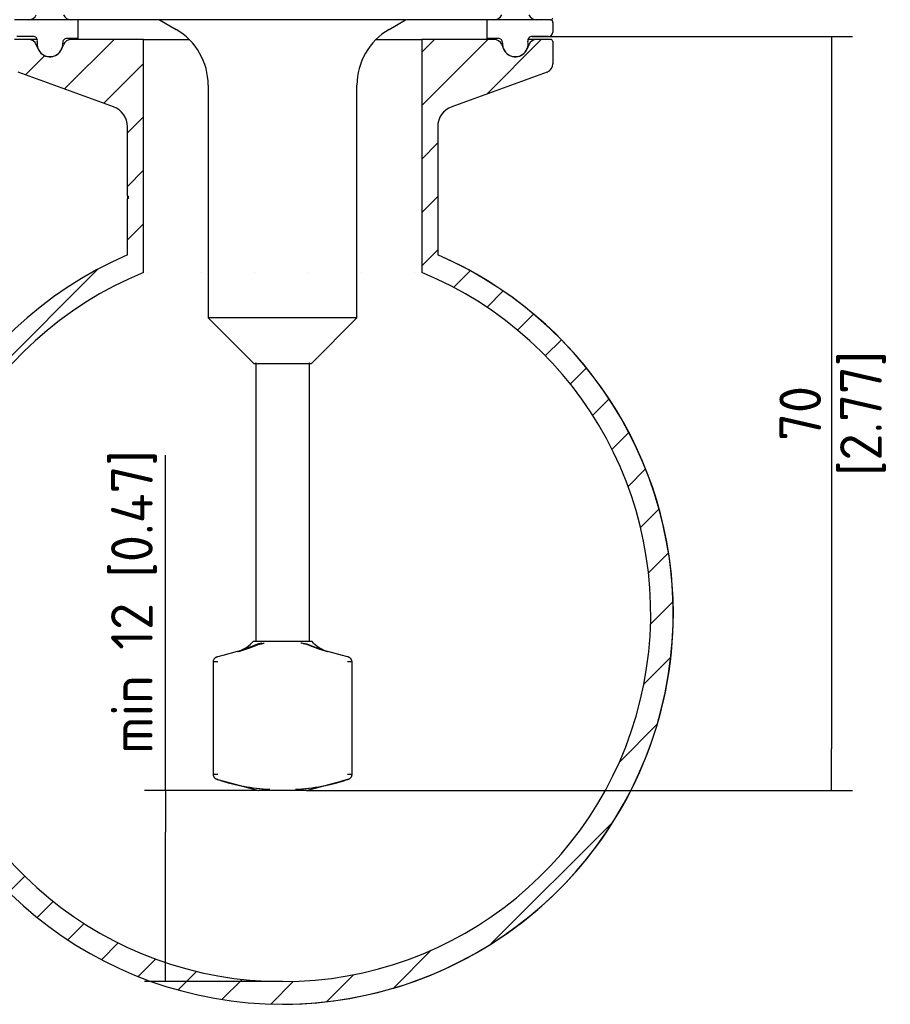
# Paper-space layout 'Sheet1' of a CAD drawing. Header units: millimetres. Extents: x -19 to 280, y -87 to 194.
# Tile 7 of 8: x 197 to 271, y 52 to 135. Entities that reach past the tile are written whole.
import ezdxf
from ezdxf.lldxf.tags import DXFTag

# ---------------------------------------------------------------- set-up
doc = ezdxf.new("R2010")
doc.units = ezdxf.units.MM
for name, color, linetype in [('2.5IN-PIPE_WFT-1', 7, 'Continuous'), ('Default', 7, 'Continuous'), ('SEAL-RING', 7, 'Continuous'), ('SRD-HS-X3-B15T', 7, 'Continuous')]:
    doc.layers.add(name, color=color, linetype=linetype)
doc.styles.add('SEACAD_Solid_Edge_ISO', font='seiso.ttf')
tags = doc.linetypes.add('HIDDEN2', pattern=[4.7625, 3.175, -1.5875]).pattern_tags.tags
tags[6:7] = [DXFTag(74, 4), DXFTag(75, 0), DXFTag(340, '0'), DXFTag(46, 0.0), DXFTag(50, 0.0), DXFTag(44, 0.0), DXFTag(45, 0.0)]
tags[4:5] = [DXFTag(74, 4), DXFTag(75, 0), DXFTag(340, '0'), DXFTag(46, 0.0), DXFTag(50, 0.0), DXFTag(44, 0.0), DXFTag(45, 0.0)]
doc.dimstyles.new('Rheonics_Publish', dxfattribs={"dimtxt": 3.5, "dimasz": 3.5, "dimexe": 1.75, "dimexo": 0, "dimgap": 0.875, "dimtad": 1, "dimdec": 1, "dimlfac": 0.5, "dimdsep": 46, "dimtxsty": 'SEACAD_Solid_Edge_ISO', "dimblk1": '_SE_FILLED', "dimblk2": '_SE_FILLED', "dimsah": 1, "dimcen": 1.75, "dimazin": 0, "dimtfac": 0.5, "dimtdec": 3, "dimtmove": 0, "dimatfit": 3, "dimfxl": 1, "dimarcsym": 0})

# ---------------------------------------------------------------- blocks, each defined once
blk = doc.blocks.new('SE16')
at = {"layer": '2.5IN-PIPE_WFT-1', "linetype": 'Continuous'}
h = blk.add_hatch(dxfattribs=at)
h.set_pattern_fill('LINE', angle=45, style=0)
edge = h.paths.add_edge_path()
edge.add_line((227.228, 136.901), (221.156, 136.901))
edge.add_arc((221.156, 136.181), 0.72, 90, 157)
edge.add_line((220.493, 136.463), (220.347, 136.119))
edge.add_arc((219.353, 136.541), 1.08, 203, 337, ccw=False)
edge.add_line((218.359, 136.119), (218.213, 136.463))
edge.add_arc((217.55, 136.181), 0.72, 23, 90)
edge.add_line((217.55, 136.901), (216.383, 136.901))
edge.add_arc((216.383, 136.721), 0.18, 90, 180)
edge.add_line((216.203, 136.721), (216.203, 134.841))
edge.add_arc((216.923, 134.841), 0.72, 180, 249.99976)
edge.add_line((216.677, 134.164), (224.694, 131.246))
edge.add_arc((224.078, 129.555), 1.8, 0, 70, ccw=False)
edge.add_line((225.878, 129.555), (225.878, 123.716))
edge.add_line((225.878, 123.716), (225.968, 123.716))
edge.add_line((225.968, 123.716), (225.968, 123.515))
edge.add_line((225.968, 123.515), (225.878, 123.515))
edge.add_line((225.878, 123.515), (225.878, 118.788))
edge.add_ellipse((238.928, 88.629), major_axis=(0, 32.861), ratio=1, start_angle=23.39853, end_angle=336.60147)
edge.add_line((251.978, 118.788), (251.978, 129.555))
edge.add_arc((253.778, 129.555), 1.8, 110, 180, ccw=False)
edge.add_line((253.162, 131.246), (261.179, 134.164))
edge.add_arc((260.933, 134.841), 0.72, 290.00024, 360)
edge.add_line((261.653, 134.841), (261.653, 136.721))
edge.add_arc((261.473, 136.721), 0.18, 0, 90)
edge.add_line((261.473, 136.901), (260.306, 136.901))
edge.add_arc((260.306, 136.181), 0.72, 90, 157)
edge.add_line((259.643, 136.463), (259.497, 136.119))
edge.add_arc((258.503, 136.541), 1.08, 203, 337, ccw=False)
edge.add_line((257.509, 136.119), (257.363, 136.463))
edge.add_arc((256.7, 136.181), 0.72, 23, 90)
edge.add_line((256.7, 136.901), (250.628, 136.901))
edge.add_line((250.628, 136.901), (250.628, 117.298))
edge.add_ellipse((238.928, 88.629), major_axis=(0, 30.964), ratio=1, start_angle=22.20117, end_angle=337.79883)
edge.add_line((227.228, 117.298), (227.228, 136.901))
at = {"layer": '2.5IN-PIPE_WFT-1', "color": 7, "linetype": 'Continuous'}
for p, q in [((217.55, 136.901), (216.383, 136.901)), ((218.283, 136.901), (217.55, 136.901)), ((227.228, 136.901), (221.156, 136.901)), ((227.228, 136.901), (231.073, 136.901)), ((227.228, 117.298), (227.228, 136.901)), ((246.784, 136.901), (250.628, 136.901)), ((250.628, 136.901), (250.628, 117.298)), ((256.7, 136.901), (250.628, 136.901)), ((260.306, 136.901), (259.573, 136.901)), ((261.473, 136.901), (260.306, 136.901)), ((261.653, 136.721), (261.653, 134.841)), ((218.359, 136.119), (218.213, 136.463)), ((220.347, 136.119), (220.493, 136.463)), ((257.363, 136.463), (257.509, 136.119)), ((259.643, 136.463), (259.497, 136.119)), ((224.694, 131.246), (216.677, 134.164)), ((261.179, 134.164), (253.162, 131.246)), ((225.878, 123.716), (225.878, 129.555)), ((251.978, 129.555), (251.978, 118.788)), ((225.878, 123.716), (225.968, 123.716)), ((225.968, 123.515), (225.878, 123.515)), ((225.878, 118.788), (225.878, 123.515)), ((225.968, 123.515), (225.968, 123.716)), ((238.928, 55.768), (238.939, 55.768))]:
    blk.add_line(p, q, dxfattribs=at)
for centre, radius, start, end in [((217.55, 136.181), 0.72, 23, 90), ((221.156, 136.181), 0.72, 90, 157), ((256.7, 136.181), 0.72, 23, 90), ((260.306, 136.181), 0.72, 90, 157), ((261.473, 136.721), 0.18, 0, 90), ((219.353, 136.541), 1.08, 203, 337), ((258.503, 136.541), 1.08, 203, 337), ((260.933, 134.841), 0.72, 290.00024, 360), ((224.078, 129.555), 1.8, 0, 70), ((253.778, 129.555), 1.8, 110, 180), ((230.831, 123.679), 4.953, 179.56595, 181.93365), ((238.939, 88.629), 32.861, 0, 66.62311), ((238.939, 88.629), 32.861, 269.99999, 0), ((238.939, 88.629), 30.964, 269.98645, 269.98924)]:
    blk.add_arc(centre, radius, start, end, dxfattribs=at)
for major_axis, start_param, end_param in [((-32.861, 0), 5.12077, 10.587193), ((-30.964, 0), -1.183313, 4.324905)]:
    blk.add_ellipse((238.928, 88.629), major_axis=major_axis, ratio=1, start_param=start_param, end_param=end_param, dxfattribs=at)
at = {"layer": 'SEAL-RING', "color": 7, "linetype": 'Continuous'}
for p, q in [((221.738, 136.978), (221.738, 138.548)), ((256.118, 138.548), (256.118, 136.978)), ((261.653, 138.328), (261.653, 137.518)), ((217.939, 137.158), (216.563, 137.158)), ((221.738, 136.978), (220.794, 136.99)), ((257.062, 136.99), (256.118, 136.978)), ((261.293, 137.158), (259.918, 137.158))]:
    blk.add_line(p, q, dxfattribs=at)
for centre, radius, start, end in [((261.293, 138.328), 0.36, 0, 42.25591), ((261.293, 137.518), 0.36, 270, 0), ((217.939, 136.798), 0.36, 349.19308, 90), ((219.353, 136.528), 1.08, 169.19308, 4.07731), ((220.789, 136.63), 0.36, 89.25, 184.07731), ((257.067, 136.63), 0.36, 355.92269, 90.75), ((258.503, 136.528), 1.08, 175.92269, 10.80692), ((259.918, 136.798), 0.36, 90, 190.80692)]:
    blk.add_arc(centre, radius, start, end, dxfattribs=at)
at = {"layer": 'SRD-HS-X3-B15T', "color": 7, "linetype": 'Continuous'}
for p, q in [((261.473, 138.548), (216.383, 138.548)), ((228.576, 138.548), (229.973, 137.741)), ((247.883, 137.741), (249.28, 138.548)), ((232.673, 133.064), (232.673, 113.485)), ((245.183, 113.485), (245.183, 133.064)), ((245.183, 113.485), (232.673, 113.485)), ((232.673, 113.485), (236.498, 109.66)), ((241.358, 109.66), (245.183, 113.485)), ((236.498, 109.66), (241.358, 109.66)), ((236.67, 109.66), (236.67, 86.258)), ((241.187, 86.258), (241.187, 109.66)), ((236.453, 86.258), (236.326, 86.13)), ((241.403, 86.258), (236.453, 86.258)), ((241.53, 86.13), (241.403, 86.258)), ((235.115, 85.431), (233.9, 85.106)), ((243.957, 85.106), (242.741, 85.431)), ((233.084, 84.54), (233.084, 75.118)), ((244.772, 75.116), (244.772, 84.542)), ((233.466, 74.676), (233.909, 74.55)), ((233.899, 74.552), (236.903, 73.748)), ((233.915, 74.548), (233.934, 74.543)), ((240.953, 73.748), (243.957, 74.552)), ((243.923, 74.543), (244.405, 74.68)), ((240.953, 73.748), (236.903, 73.748))]:
    blk.add_line(p, q, dxfattribs=at)
at = {"layer": 'SRD-HS-X3-B15T', "color": 7, "linetype": 'HIDDEN2'}
for p, q in [((236.67, 109.696), (236.633, 109.66)), ((236.67, 109.696), (236.67, 109.66)), ((241.223, 109.66), (241.187, 109.696)), ((241.187, 109.66), (241.187, 109.696)), ((233.451, 74.68), (233.466, 74.676)), ((233.909, 74.55), (233.915, 74.548))]:
    blk.add_line(p, q, dxfattribs=at)
for centre, radius, start, end in [((217.55, 139.268), 0.72, 270, 337), ((221.156, 139.268), 0.72, 203, 270), ((256.7, 139.268), 0.72, 270, 337), ((260.306, 139.268), 0.72, 203, 270), ((244.405, 79.855), 4.702, 85.52574, 90.35628), ((239.106, 90.526), 16.711, 273.06916, 288.36977), ((239.302, 89.355), 15.541, 287.45728, 289.07396), ((244.405, 79.803), 4.702, 269.64372, 274.47426), ((238.554, 89.355), 15.541, 252.58088, 266.70737)]:
    blk.add_arc(centre, radius, start, end, dxfattribs=at)
at = {"layer": 'SRD-HS-X3-B15T', "color": 7, "linetype": 'Continuous'}
for centre, radius, start, end in [((261.473, 138.728), 0.18, 270, 0), ((227.273, 133.064), 5.4, 0, 60), ((250.583, 133.064), 5.4, 120, 180), ((234.417, 88.039), 2.7, 285, 315), ((243.44, 88.039), 2.7, 225, 255), ((233.448, 80.552), 4.005, 89.52855, 95.21054), ((252.875, 14.274), 73.33, 104.9967, 105.33982), ((224.982, 14.274), 73.33, 75.0033, 75.01015), ((224.982, 14.274), 73.33, 74.66018, 74.98933), ((244.405, 79.855), 4.702, 85.51844, 85.52574), ((233.451, 79.183), 4.081, 264.84389, 270.41918), ((238.554, 89.355), 15.541, 250.92604, 252.58088), ((238.75, 90.526), 16.711, 251.63023, 266.93084), ((239.302, 89.355), 15.541, 273.29263, 287.45728), ((244.405, 79.803), 4.702, 274.47426, 274.48156)]:
    blk.add_arc(centre, radius, start, end, dxfattribs=at)
at = {"layer": 'SRD-HS-X3-B15T', "color": 7, "linetype": 'HIDDEN2'}
for points, knots in [([(237.193, 86.13), (237.144, 86.121), (237.045, 86.103), (236.9, 86.067), (236.757, 86.024), (236.615, 85.975), (236.473, 85.92), (236.328, 85.861), (236.18, 85.798), (236.027, 85.733), (235.868, 85.667), (235.703, 85.602), (235.529, 85.539), (235.347, 85.48), (235.222, 85.448), (235.158, 85.431)], [0, 0, 0, 0, 0.071167, 0.141889, 0.212625, 0.283813, 0.355861, 0.429143, 0.503997, 0.58072, 0.65957, 0.740762, 0.824477, 0.910854, 1, 1, 1, 1]), ([(242.628, 85.431), (242.566, 85.447), (242.443, 85.477), (242.264, 85.531), (242.093, 85.588), (241.928, 85.648), (241.771, 85.71), (241.618, 85.77), (241.47, 85.83), (241.326, 85.887), (241.184, 85.94), (241.043, 85.989), (240.903, 86.034), (240.762, 86.072), (240.619, 86.105), (240.521, 86.122), (240.472, 86.13)], [0, 0, 0, 0, 0.082872, 0.16335, 0.241517, 0.317481, 0.391376, 0.463366, 0.533645, 0.602437, 0.669993, 0.736596, 0.802555, 0.868204, 0.933895, 1, 1, 1, 1])]:
    blk.add_open_spline(points, degree=3, knots=knots, dxfattribs=at)
at = {"layer": 'SRD-HS-X3-B15T', "color": 7, "linetype": 'Continuous'}
for points, knots in [([(235.228, 85.431), (235.291, 85.447), (235.414, 85.477), (235.592, 85.531), (235.764, 85.588), (235.928, 85.648), (236.086, 85.71), (236.238, 85.77), (236.386, 85.83), (236.53, 85.887), (236.672, 85.94), (236.813, 85.989), (236.953, 86.034), (237.095, 86.072), (237.238, 86.105), (237.335, 86.122), (237.384, 86.13)], [0, 0, 0, 0, 0.082872, 0.16335, 0.241517, 0.317481, 0.391376, 0.463366, 0.533645, 0.602437, 0.669993, 0.736596, 0.802555, 0.868204, 0.933895, 1, 1, 1, 1]), ([(240.663, 86.13), (240.712, 86.121), (240.811, 86.103), (240.956, 86.067), (241.099, 86.024), (241.241, 85.975), (241.384, 85.92), (241.528, 85.861), (241.676, 85.798), (241.829, 85.733), (241.988, 85.667), (242.153, 85.602), (242.327, 85.539), (242.509, 85.48), (242.634, 85.448), (242.698, 85.431)], [0, 0, 0, 0, 0.071167, 0.141889, 0.212625, 0.283813, 0.355861, 0.429143, 0.503997, 0.58072, 0.65957, 0.740762, 0.824477, 0.910854, 1, 1, 1, 1]), ([(233.463, 84.986), (233.448, 84.982), (233.423, 84.974), (233.372, 84.956), (233.321, 84.935), (233.279, 84.911), (233.247, 84.887), (233.215, 84.859), (233.174, 84.814), (233.128, 84.742), (233.092, 84.647), (233.087, 84.581), (233.084, 84.54)], [0, 0, 0, 0, 0.063552, 0.126937, 0.248831, 0.355542, 0.401618, 0.445276, 0.549126, 0.678742, 0.831049, 1, 1, 1, 1]), ([(244.772, 84.54), (244.77, 84.575), (244.767, 84.629), (244.742, 84.707), (244.717, 84.758), (244.696, 84.791), (244.68, 84.813), (244.663, 84.834), (244.631, 84.865), (244.591, 84.894), (244.538, 84.924), (244.491, 84.947), (244.44, 84.969), (244.41, 84.98), (244.394, 84.986)], [0, 0, 0, 0, 0.140673, 0.261204, 0.357202, 0.395352, 0.434275, 0.481927, 0.539436, 0.679638, 0.758324, 0.83927, 0.920212, 1, 1, 1, 1]), ([(233.084, 75.118), (233.085, 75.095), (233.087, 75.058), (233.098, 75.001), (233.114, 74.953), (233.134, 74.91), (233.156, 74.872), (233.181, 74.838), (233.211, 74.804), (233.238, 74.778), (233.27, 74.753), (233.296, 74.736), (233.329, 74.72), (233.365, 74.704), (233.412, 74.688), (233.444, 74.678), (233.463, 74.672)], [0, 0, 0, 0, 0.093945, 0.180009, 0.256619, 0.322662, 0.393102, 0.45334, 0.512721, 0.599717, 0.621332, 0.698667, 0.764262, 0.838682, 0.918329, 1, 1, 1, 1]), ([(233.484, 74.667), (233.476, 74.669), (233.459, 74.673), (233.441, 74.678), (233.429, 74.68), (233.424, 74.681), (233.429, 74.679), (233.461, 74.671), (233.476, 74.667)], [0, 0, 0, 0, 0.122316, 0.237347, 0.360123, 0.503198, 0.766368, 1, 1, 1, 1]), ([(244.372, 74.667), (244.381, 74.669), (244.397, 74.673), (244.416, 74.678), (244.427, 74.68), (244.432, 74.681), (244.427, 74.679), (244.396, 74.671), (244.381, 74.667)], [0, 0, 0, 0, 0.122305, 0.237331, 0.36011, 0.503188, 0.766352, 1, 1, 1, 1]), ([(244.394, 74.672), (244.412, 74.678), (244.445, 74.688), (244.491, 74.704), (244.528, 74.72), (244.557, 74.735), (244.579, 74.748), (244.601, 74.764), (244.624, 74.783), (244.65, 74.809), (244.676, 74.838), (244.7, 74.872), (244.722, 74.91), (244.742, 74.953), (244.758, 75.001), (244.77, 75.058), (244.771, 75.095), (244.772, 75.118)], [0, 0, 0, 0, 0.081642, 0.161262, 0.235656, 0.301228, 0.355642, 0.378901, 0.43276, 0.487457, 0.546818, 0.607035, 0.677451, 0.74347, 0.820054, 0.906088, 1, 1, 1, 1])]:
    blk.add_open_spline(points, degree=3, knots=knots, dxfattribs=at)
blk = doc.blocks.new('_SE_FILLED')
at = {"color": 0}
blk.add_line((0, 0), (-1, 0), dxfattribs=at)
blk.add_solid([(0, 0), (-1, -0.1665), (-1, 0.1665), (0, 0)], dxfattribs=at)
blk = doc.blocks.new('DMBLK45')
at = {"layer": 'Default', "color": 0, "linetype": 'Continuous', "lineweight": -2, "transparency": 16777216}
for p, q in [((209.558, 70.248), (209.558, 98.432)), ((217.385, 70.248), (207.808, 70.248)), ((209.558, 57.665), (209.558, 66.748)), ((219.41, 54.165), (207.808, 54.165))]:
    blk.add_line(p, q, dxfattribs=at)
at = {"layer": 'Defpoints', "color": 0, "linetype": 'Continuous', "transparency": 16777216}
for p in [(217.385, 70.248), (209.558, 54.165), (219.41, 54.165)]:
    blk.add_point(p, dxfattribs=at)
at = {"layer": 'Default', "color": 0, "linetype": 'Continuous', "lineweight": -2, "transparency": 16777216, "xscale": 3.5, "yscale": 3.5, "zscale": 3.5}
for p, rotation in [((209.558, 70.248), 90), ((209.558, 54.165), 270)]:
    blk.add_blockref('_SE_FILLED', p, dxfattribs=dict(at, rotation=rotation))
at = {"layer": 'Default', "color": 0, "linetype": 'Continuous', "transparency": 16777216, "insert": (206.911, 86.09), "char_height": 3.5, "attachment_point": 5, "rotation": 90, "style": 'SEACAD_Solid_Edge_ISO'}
blk.add_mtext('\\A1;min 12 [0.47] {}', dxfattribs=at)
blk = doc.blocks.new('DMBLK47')
at = {"layer": 'Default', "color": 0, "linetype": 'Continuous', "lineweight": -2, "transparency": 16777216}
for p, q in [((240.4, 133.658), (267.346, 133.658)), ((265.596, 130.158), (265.596, 73.748)), ((221.435, 70.248), (267.346, 70.248))]:
    blk.add_line(p, q, dxfattribs=at)
at = {"layer": 'Defpoints', "color": 0, "linetype": 'Continuous', "transparency": 16777216}
for p in [(240.4, 133.658), (221.435, 70.248), (265.596, 70.248)]:
    blk.add_point(p, dxfattribs=at)
at = {"layer": 'Default', "color": 0, "linetype": 'Continuous', "lineweight": -2, "transparency": 16777216, "xscale": 3.5, "yscale": 3.5, "zscale": 3.5}
for p, rotation in [((265.596, 133.658), 90), ((265.596, 70.248), 270)]:
    blk.add_blockref('_SE_FILLED', p, dxfattribs=dict(at, rotation=rotation))
at = {"layer": 'Default', "color": 0, "linetype": 'Continuous', "transparency": 16777216, "char_height": 3.5, "attachment_point": 5, "rotation": 90, "style": 'SEACAD_Solid_Edge_ISO'}
for s, insert in [('[2.77]', (268.232, 101.953)), ('\\A1;70', (262.952, 101.953))]:
    blk.add_mtext(s, dxfattribs=dict(at, insert=insert))

psp = doc.layouts.new('Sheet1')

# ---------------------------------------------------------------- block references
at = {"layer": 'Default'}
psp.add_blockref('SE16', (-19.518, -3.5), dxfattribs=at)

# ---------------------------------------------------------------- dimensions: what is measured, and where the dimension line sits
at = {"layer": 'Default', "color": 7, "linetype": 'Continuous'}
for base, p1, p2, text, override, picture, middle in [((265.596, 70.248), (240.4, 133.658), (221.435, 70.248), '\\A1;<>', {"dimdec": 0, "dimlfac": 1.111111, "dimpost": '\\X'}, 'DMBLK47', (265.596, 101.953)), ((209.558, 54.165), (217.385, 70.248), (219.41, 54.165), '\\A1;min 12 [0.47] {}', {"dimlfac": 1.111111, "dimpost": '\\X'}, 'DMBLK45', (209.558, 86.09))]:
    dim = psp.add_linear_dim(base=base, p1=p1, p2=p2, angle=90, text=text, dimstyle='Rheonics_Publish', override=override, dxfattribs=at)
    dim.commit()
    dim.dimension.update_dxf_attribs({"geometry": picture, "text_midpoint": middle, "dimtype": 160})

doc.saveas('drawing.dxf')
